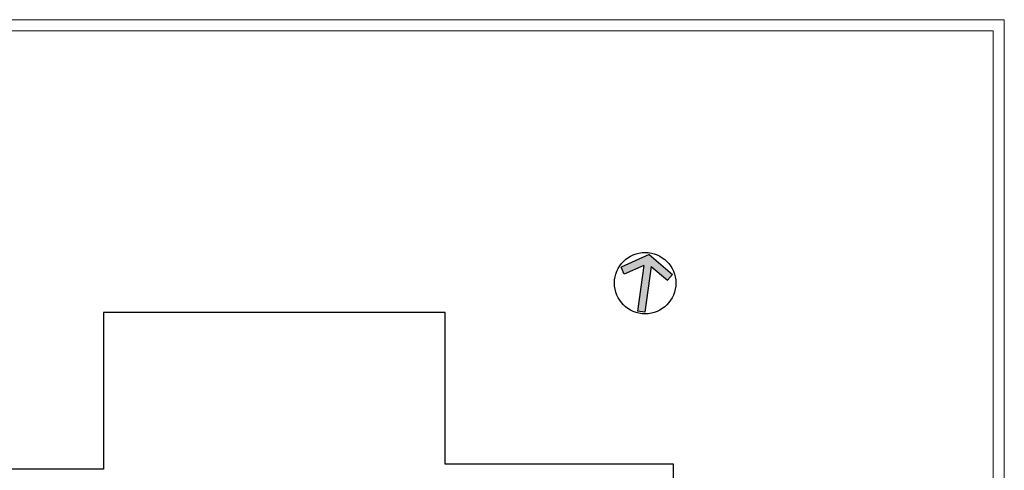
# Model space of a CAD drawing. Header units: millimetres. Extents: x 12584 to 77584, y 9983 to 29820.
# Tile 6 of 176: x 16620 to 20994, y 13920 to 15923. Entities that reach past the tile are written whole.
import ezdxf

# ---------------------------------------------------------------- set-up
doc = ezdxf.new("R2010")
doc.units = ezdxf.units.MM
doc.layers.add('m_tabela', color=7, linetype='Continuous', lineweight=20)
doc.layers.add('mr_ściany', color=7, linetype='Continuous', lineweight=25)

# ---------------------------------------------------------------- blocks, each defined once
blk = doc.blocks.new('ZA_NARW0')
at = {"ltscale": 2}
blk.add_hatch(color=256, dxfattribs=at).paths.add_polyline_path([(0.062, 0.282), (0.356, 0.097), (0.422, 0.203), (0, 0.469), (-0.422, 0.203), (-0.356, 0.097), (-0.062, 0.282), (-0.062, -0.469), (0.062, -0.469)])
for p, q in [((0, 0.469), (-0.422, 0.203)), ((0, 0.469), (0.422, 0.203)), ((-0.356, 0.097), (-0.422, 0.203)), ((-0.062, 0.282), (-0.356, 0.097)), ((-0.062, 0.282), (-0.062, -0.469)), ((0.062, 0.282), (0.062, -0.469)), ((0.062, 0.282), (0.356, 0.097)), ((0.356, 0.097), (0.422, 0.203)), ((0.422, 0.203), (0.422, 0.203)), ((0.062, -0.469), (-0.062, -0.469))]:
    blk.add_line(p, q)
blk.add_circle((0, 0), 0.5)

msp = doc.modelspace()

# ---------------------------------------------------------------- linework, layer by layer
at = {"layer": 'm_tabela', "color": 7}
for p, q in [((20993.6, 15922.5), (12583.6, 15922.5)), ((20993.6, 9982.5), (20993.6, 15922.5)), ((20943.6, 15872.5), (12633.6, 15872.5)), ((20943.6, 10032.5), (20943.6, 15872.5))]:
    msp.add_line(p, q, dxfattribs=at)
at = {"layer": 'mr_ściany', "color": 7, "ltscale": 2}
msp.add_lwpolyline([(15050.1, 11454.6), (16182.1, 11454.6), (16182.1, 11144.6), (16675.1, 11144.6), (16675.1, 11454.6), (18356.1, 11454.6), (18356.1, 11012.6), (19522.1, 11012.6), (19522.1, 12192.6), (19636.1, 12192.6), (19636.1, 12759.6), (19524.1, 12759.6), (19524.1, 13946.6), (18510.1, 13946.6), (18510.1, 14621.6), (16992.1, 14621.6), (16992.1, 13924.6), (15887.1, 13924.6), (15887.1, 14616.6), (14367.1, 14616.6), (14367.1, 13943.6), (13349.1, 13943.6), (13349.1, 13304.6)], dxfattribs=at)

# ---------------------------------------------------------------- block references
at = {"color": 7, "xscale": 272.8386910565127, "yscale": 272.8386910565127, "zscale": 45.47311517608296, "rotation": 351.9999999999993}
msp.add_blockref('ZA_NARW0', (19398.1, 14751.6), dxfattribs=at)

doc.saveas('drawing.dxf')
